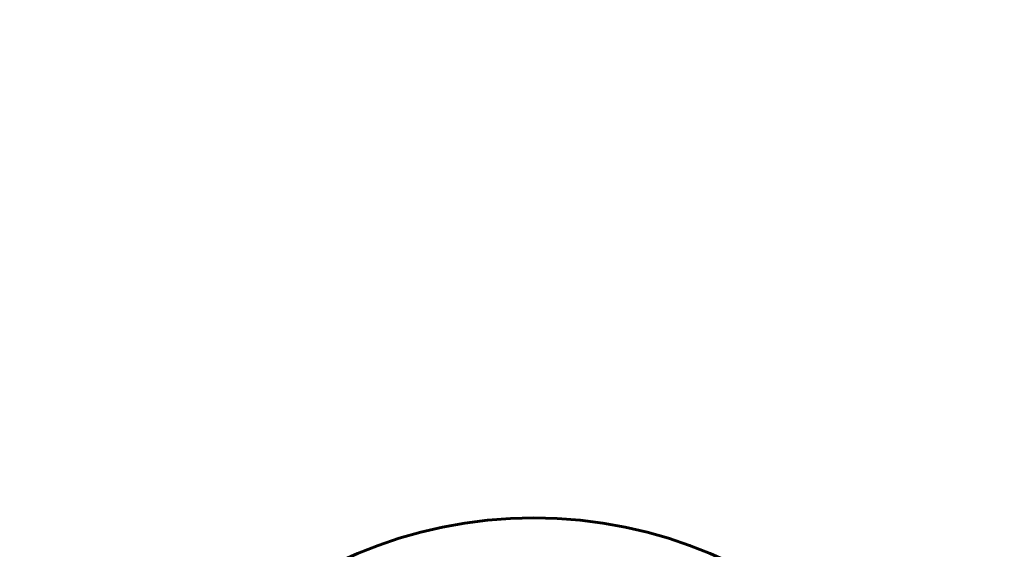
# Model space of a CAD drawing. Header units: millimetres. Extents: x 0 to 297, y 0 to 420.
# Tile 46 of 93: x 194.11 to 196.72, y 193.84 to 195.24. Entities that reach past the tile are written whole.
import ezdxf

# ---------------------------------------------------------------- set-up
doc = ezdxf.new("R2010")
doc.units = ezdxf.units.MM
doc.linetypes.add('K5LT_BASIC', pattern=[0])
doc.linetypes.add('K5LT_THIN', pattern=[0])
doc.layers.add('Системный слой', color=7, linetype='Continuous')
doc.styles.add('KDIMTEXTSTYLE', font='GOST_AU.SHX', dxfattribs={"width": 0.96, "oblique": 15, "height": 5})
doc.dimstyles.new('KDIMSTYLE (0.20)', dxfattribs={"dimtxt": 5, "dimasz": 1, "dimexe": 2, "dimexo": 0, "dimgap": 1, "dimtad": 1, "dimlfac": 5, "dimtxsty": 'KDIMTEXTSTYLE', "dimsah": 1, "dimcen": 0, "dimdle": 1, "dimadec": 0, "dimazin": 0, "dimtfac": 0.667, "dimtmove": 0, "dimatfit": 3, "dimfxl": 1, "dimtvp": 1, "dimtolj": 1, "dimtzin": 0, "dimarcsym": 0})

# ---------------------------------------------------------------- blocks, each defined once
blk = doc.blocks.new('KDIMARROW_01')
at = {"layer": 'Системный слой'}
blk.add_hatch(color=0, dxfattribs=at).paths.add_polyline_path([(0, 0), (-5, 0.6583), (-4.5, 0), (-5, -0.6583)])
at = {"layer": 'Системный слой', "color": 0, "linetype": 'K5LT_THIN', "lineweight": 18}
for p, q in [((-4.5, 0), (-5, 0.6583)), ((-5, 0.6583), (0, 0)), ((0, 0), (-5, -0.6583)), ((-5, -0.6583), (-4.5, 0)), ((0, 0), (-1, 0))]:
    blk.add_line(p, q, dxfattribs=at)

msp = doc.modelspace()

# ---------------------------------------------------------------- linework, layer by layer
at = {"layer": 'Системный слой', "color": 150, "linetype": 'K5LT_BASIC', "lineweight": 60, "true_color": 0x0080ff}
msp.add_circle((195.4747, 192.7231), 1.2, dxfattribs=at)

# ---------------------------------------------------------------- dimensions: what is measured, and where the dimension line sits
at = {"layer": 'Системный слой', "color": 7}
msp.add_linear_dim(base=(96.9747, 236.4231), p1=(219.7231, 185.1624), p2=(96.9747, 185.4231), location=(158.3489, 236.4231), text='\\H5.0;\\W0.965;\\Q15;\\H5.0;\\W0.965;\\Q15;\\Q15;Ш', dimstyle='KDIMSTYLE (0.20)', override={"dimexo": 0, "dimblk1": 'KDIMARROW_01', "dimblk2": 'KDIMARROW_01', "dimse1": 0, "dimse2": 0, "dimclrt": 7, "dimtolj": 1}, dxfattribs=at).render()

doc.saveas('drawing.dxf')
